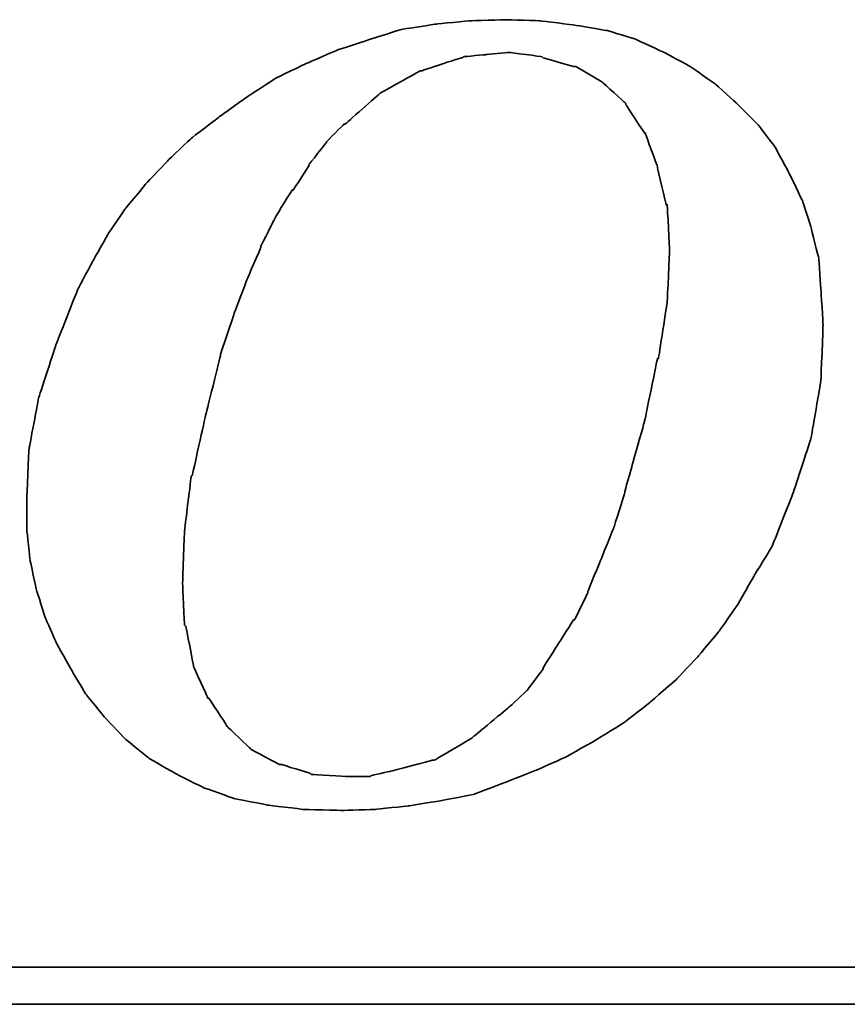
# Model space of a CAD drawing. Header units: millimetres. Extents: x -386 to 3135, y -1989 to 860.
# Tile 83 of 256: x -32.28 to -27.17, y -1637.07 to -1630.99. Entities that reach past the tile are written whole.
import ezdxf

# ---------------------------------------------------------------- set-up
doc = ezdxf.new("R2010")
doc.units = ezdxf.units.MM
doc.layers.add('DIM', color=4, linetype='CONTINUOUS')
doc.layers.add('layer 1', color=7, linetype='CONTINUOUS')

# ---------------------------------------------------------------- blocks, each defined once
blk = doc.blocks.new('TBI MOTION logo(完整正式版)')
at = {"layer": 'layer 1', "color": 22, "lineweight": 35}
for points, knots in [([(35.79625, -6.98375), (35.79625, -6.98375), (36.23125, -7.43875), (36.23125, -7.43875), (36.23125, -7.43875), (36.23125, -7.43875), (36.75625, -7.87125), (36.75625, -7.87125), (36.75625, -7.87125), (36.75625, -7.87125), (37.33125, -8.20375), (37.33125, -8.20375), (37.33125, -8.20375), (37.33125, -8.20375), (37.95625, -8.51875), (37.95625, -8.51875), (37.95625, -8.51875), (37.95625, -8.51875), (38.62625, -8.75875), (38.62625, -8.75875), (38.62625, -8.75875), (38.62625, -8.75875), (39.37125, -8.90375), (39.37125, -8.90375), (39.37125, -8.90375), (39.37125, -8.90375), (40.14125, -8.99875), (40.14125, -8.99875), (40.14125, -8.99875), (40.14125, -8.99875), (41.02625, -9.02375), (41.02625, -9.02375), (41.02625, -9.02375), (41.02625, -9.02375), (41.74625, -8.99875), (41.74625, -8.99875), (41.74625, -8.99875), (41.74625, -8.99875), (42.46625, -8.92375), (42.46625, -8.92375), (42.46625, -8.92375), (42.46625, -8.92375), (43.21125, -8.80625), (43.21125, -8.80625), (43.21125, -8.80625), (43.21125, -8.80625), (43.93125, -8.66375), (43.93125, -8.66375), (43.93125, -8.66375), (43.93125, -8.66375), (44.62625, -8.39875), (44.62625, -8.39875), (44.62625, -8.39875), (44.62625, -8.39875), (45.29625, -8.13375), (45.29625, -8.13375), (45.29625, -8.13375), (45.29625, -8.13375), (45.94625, -7.84375), (45.94625, -7.84375), (45.94625, -7.84375), (45.94625, -7.84375), (46.61625, -7.46375), (46.61625, -7.46375), (46.61625, -7.46375), (46.61625, -7.46375), (47.24125, -7.07875), (47.24125, -7.07875), (47.24125, -7.07875), (47.24125, -7.07875), (47.81625, -6.62375), (47.81625, -6.62375), (47.81625, -6.62375), (47.81625, -6.62375), (48.36875, -6.14375), (48.36875, -6.14375), (48.36875, -6.14375), (48.36875, -6.14375), (48.84625, -5.64125), (48.84625, -5.64125), (48.84625, -5.64125), (48.84625, -5.64125), (49.32625, -5.06375), (49.32625, -5.06375), (49.32625, -5.06375), (49.32625, -5.06375), (49.71125, -4.51374), (49.71125, -4.51374), (49.71125, -4.51374), (49.71125, -4.51374), (50.09625, -3.83874), (50.09625, -3.83874), (50.09625, -3.83874), (50.09625, -3.83874), (50.48125, -3.21374), (50.48125, -3.21374), (50.48125, -3.21374), (50.48125, -3.21374), (50.96125, -1.99125), (50.96125, -1.99125), (50.96125, -1.99125), (50.96125, -1.99125), (51.34375, -0.81875), (51.34375, -0.81875), (51.34375, -0.81875), (51.34375, -0.81875), (51.56125, 0.45624), (51.56125, 0.45624), (51.56125, 0.45624), (51.56125, 0.45624), (51.60625, 1.67624), (51.60625, 1.67624), (51.60625, 1.67624), (51.60625, 1.67624), (51.56125, 2.44625), (51.56125, 2.44625), (51.56125, 2.44625), (51.56125, 2.44625), (51.51125, 3.14125), (51.51125, 3.14125), (51.51125, 3.14125), (51.51125, 3.14125), (51.34375, 3.81125), (51.34375, 3.81125), (51.34375, 3.81125), (51.34375, 3.81125), (51.15125, 4.41125), (51.15125, 4.41125), (51.15125, 4.41125), (51.15125, 4.41125), (50.86125, 5.01125), (50.86125, 5.01125), (50.86125, 5.01125), (50.86125, 5.01125), (50.55125, 5.58875), (50.55125, 5.58875), (50.55125, 5.58875), (50.55125, 5.58875), (50.16625, 6.09125), (50.16625, 6.09125), (50.16625, 6.09125), (50.16625, 6.09125), (49.71125, 6.54875), (49.71125, 6.54875), (49.71125, 6.54875), (49.71125, 6.54875), (49.23125, 6.98125), (49.23125, 6.98125), (49.23125, 6.98125), (49.23125, 6.98125), (48.67875, 7.36625), (48.67875, 7.36625), (48.67875, 7.36625), (48.67875, 7.36625), (48.10375, 7.67625), (48.10375, 7.67625), (48.10375, 7.67625), (48.10375, 7.67625), (47.48125, 7.96375), (47.48125, 7.96375), (47.48125, 7.96375), (47.48125, 7.96375), (46.85625, 8.15625), (46.85625, 8.15625), (46.85625, 8.15625), (46.85625, 8.15625), (46.13625, 8.27624), (46.13625, 8.27624), (46.13625, 8.27624), (46.13625, 8.27624), (45.39125, 8.37125), (45.39125, 8.37125), (45.39125, 8.37125), (45.39125, 8.37125), (44.62625, 8.39624), (44.62625, 8.39624), (44.62625, 8.39624), (44.62625, 8.39624), (43.83625, 8.37125), (43.83625, 8.37125), (43.83625, 8.37125), (43.83625, 8.37125), (43.09125, 8.30125), (43.09125, 8.30125), (43.09125, 8.30125), (43.09125, 8.30125), (42.32125, 8.18125), (42.32125, 8.18125), (42.32125, 8.18125), (42.32125, 8.18125), (41.62875, 7.96375), (41.62875, 7.96375), (41.62875, 7.96375), (41.62875, 7.96375), (40.90625, 7.72625), (40.90625, 7.72625), (40.90625, 7.72625), (40.90625, 7.72625), (40.23624, 7.43625), (40.23624, 7.43625), (40.23624, 7.43625), (40.23624, 7.43625), (39.54124, 7.10125), (39.54124, 7.10125), (39.54124, 7.10125), (39.54124, 7.10125), (38.91625, 6.69125), (38.91625, 6.69125), (38.91625, 6.69125), (38.91625, 6.69125), (38.31625, 6.26125), (38.31625, 6.26125), (38.31625, 6.26125), (38.31625, 6.26125), (37.69125, 5.78125), (37.69125, 5.78125), (37.69125, 5.78125), (37.69125, 5.78125), (37.18625, 5.30125), (37.18625, 5.30125), (37.18625, 5.30125), (37.18625, 5.30125), (36.70625, 4.79624), (36.70625, 4.79624), (36.70625, 4.79624), (36.70625, 4.79624), (36.23125, 4.22125), (36.23125, 4.22125), (36.23125, 4.22125), (36.23125, 4.22125), (35.87124, 3.69375), (35.87124, 3.69375), (35.87124, 3.69375), (35.87124, 3.69375), (35.53125, 3.09125), (35.53125, 3.09125), (35.53125, 3.09125), (35.53125, 3.09125), (35.19875, 2.47125), (35.19875, 2.47125), (35.19875, 2.47125), (35.19875, 2.47125), (34.71625, 1.24625), (34.71625, 1.24625), (34.71625, 1.24625), (34.71625, 1.24625), (34.33125, 0.06874), (34.33125, 0.06874), (34.33125, 0.06874), (34.33125, 0.06874), (34.11625, -1.07875), (34.11625, -1.07875), (34.11625, -1.07875), (34.11625, -1.07875), (34.07125, -2.15875), (34.07125, -2.15875), (34.07125, -2.15875), (34.07125, -2.15875), (34.07125, -2.85375), (34.07125, -2.85375), (34.07125, -2.85375), (34.07125, -2.85375), (34.14125, -3.50375), (34.14125, -3.50375), (34.14125, -3.50375), (34.14125, -3.50375), (34.28625, -4.17375), (34.28625, -4.17375), (34.28625, -4.17375), (34.28625, -4.17375), (34.47625, -4.77624), (34.47625, -4.77624), (34.47625, -4.77624), (34.47625, -4.77624), (34.71625, -5.32625), (34.71625, -5.32625), (34.71625, -5.32625), (34.71625, -5.32625), (35.05375, -5.92875), (35.05375, -5.92875), (35.05375, -5.92875), (35.05375, -5.92875), (35.36375, -6.45375), (35.36375, -6.45375), (35.36375, -6.45375), (35.36375, -6.45375), (35.79625, -6.98375), (35.79625, -6.98375)], [0, 0, 0, 0, 0.01388889, 0.01388889, 0.01388889, 0.0138889, 0.02777778, 0.02777778, 0.02777778, 0.02777779, 0.04166667, 0.04166667, 0.04166667, 0.04166668, 0.05555556, 0.05555556, 0.05555556, 0.05555557, 0.06944444, 0.06944444, 0.06944444, 0.06944445, 0.08333333, 0.08333333, 0.08333333, 0.08333334, 0.09722222, 0.09722222, 0.09722222, 0.09722223, 0.11111111, 0.11111111, 0.11111111, 0.11111112, 0.125, 0.125, 0.125, 0.12500001, 0.13888889, 0.13888889, 0.13888889, 0.1388889, 0.15277778, 0.15277778, 0.15277778, 0.15277779, 0.16666667, 0.16666667, 0.16666667, 0.16666668, 0.18055556, 0.18055556, 0.18055556, 0.18055557, 0.19444444, 0.19444444, 0.19444444, 0.19444445, 0.20833333, 0.20833333, 0.20833333, 0.20833334, 0.22222222, 0.22222222, 0.22222222, 0.22222223, 0.23611111, 0.23611111, 0.23611111, 0.23611112, 0.25, 0.25, 0.25, 0.25000001, 0.26388889, 0.26388889, 0.26388889, 0.2638889, 0.27777778, 0.27777778, 0.27777778, 0.27777779, 0.29166667, 0.29166667, 0.29166667, 0.29166668, 0.30555556, 0.30555556, 0.30555556, 0.30555557, 0.31944444, 0.31944444, 0.31944444, 0.31944445, 0.33333333, 0.33333333, 0.33333333, 0.33333334, 0.34722222, 0.34722222, 0.34722222, 0.34722223, 0.36111111, 0.36111111, 0.36111111, 0.36111112, 0.375, 0.375, 0.375, 0.37500001, 0.38888889, 0.38888889, 0.38888889, 0.3888889, 0.40277778, 0.40277778, 0.40277778, 0.40277779, 0.41666667, 0.41666667, 0.41666667, 0.41666668, 0.43055556, 0.43055556, 0.43055556, 0.43055557, 0.44444444, 0.44444444, 0.44444444, 0.44444445, 0.45833333, 0.45833333, 0.45833333, 0.45833334, 0.47222222, 0.47222222, 0.47222222, 0.47222223, 0.48611111, 0.48611111, 0.48611111, 0.48611112, 0.5, 0.5, 0.5, 0.50000001, 0.51388889, 0.51388889, 0.51388889, 0.5138889, 0.52777778, 0.52777778, 0.52777778, 0.52777779, 0.54166667, 0.54166667, 0.54166667, 0.54166668, 0.55555556, 0.55555556, 0.55555556, 0.55555557, 0.56944444, 0.56944444, 0.56944444, 0.56944445, 0.58333333, 0.58333333, 0.58333333, 0.58333334, 0.59722222, 0.59722222, 0.59722222, 0.59722223, 0.61111111, 0.61111111, 0.61111111, 0.61111112, 0.625, 0.625, 0.625, 0.62500001, 0.63888889, 0.63888889, 0.63888889, 0.6388889, 0.65277778, 0.65277778, 0.65277778, 0.65277779, 0.66666667, 0.66666667, 0.66666667, 0.66666668, 0.68055556, 0.68055556, 0.68055556, 0.68055557, 0.69444444, 0.69444444, 0.69444444, 0.69444445, 0.70833333, 0.70833333, 0.70833333, 0.70833334, 0.72222222, 0.72222222, 0.72222222, 0.72222223, 0.73611111, 0.73611111, 0.73611111, 0.73611112, 0.75, 0.75, 0.75, 0.75000001, 0.76388889, 0.76388889, 0.76388889, 0.7638889, 0.77777778, 0.77777778, 0.77777778, 0.77777779, 0.79166667, 0.79166667, 0.79166667, 0.79166668, 0.80555556, 0.80555556, 0.80555556, 0.80555557, 0.81944444, 0.81944444, 0.81944444, 0.81944445, 0.83333333, 0.83333333, 0.83333333, 0.83333334, 0.84722222, 0.84722222, 0.84722222, 0.84722223, 0.86111111, 0.86111111, 0.86111111, 0.86111112, 0.875, 0.875, 0.875, 0.87500001, 0.88888889, 0.88888889, 0.88888889, 0.8888889, 0.90277778, 0.90277778, 0.90277778, 0.90277779, 0.91666667, 0.91666667, 0.91666667, 0.91666668, 0.93055556, 0.93055556, 0.93055556, 0.93055557, 0.94444444, 0.94444444, 0.94444444, 0.94444445, 0.95833333, 0.95833333, 0.95833333, 0.95833334, 0.97222222, 0.97222222, 0.97222222, 0.97222223, 0.98611111, 0.98611111, 0.98611111, 0.98611112, 1, 1, 1, 1]), ([(38.33875, 1.03124), (38.33875, 1.03124), (38.62625, 1.89625), (38.62625, 1.89625), (38.62625, 1.89625), (38.62625, 1.89625), (38.91625, 2.66375), (38.91625, 2.66375), (38.91625, 2.66375), (38.91625, 2.66375), (39.22625, 3.38125), (39.22625, 3.38125), (39.22625, 3.38125), (39.22625, 3.38125), (39.22625, 3.40624), (39.22625, 3.40624), (39.22625, 3.40624), (39.22625, 3.40624), (39.56124, 4.07624), (39.56124, 4.07624), (39.56124, 4.07624), (39.56124, 4.07624), (39.92125, 4.65125), (39.92125, 4.65125), (39.92125, 4.65125), (39.92125, 4.65125), (39.94625, 4.65125), (39.94625, 4.65125), (39.94625, 4.65125), (39.94625, 4.65125), (40.28125, 5.17875), (40.28125, 5.17875), (40.28125, 5.17875), (40.28125, 5.17875), (40.28125, 5.20375), (40.28125, 5.20375), (40.28125, 5.20375), (40.28125, 5.20375), (40.66875, 5.68625), (40.66875, 5.68625), (40.66875, 5.68625), (40.66875, 5.68625), (40.66875, 5.70625), (40.66875, 5.70625), (40.66875, 5.70625), (40.66875, 5.70625), (41.05124, 6.09125), (41.05124, 6.09125), (41.05124, 6.09125), (41.05124, 6.09125), (41.07625, 6.09125), (41.07625, 6.09125), (41.07625, 6.09125), (41.07625, 6.09125), (41.84125, 6.76625), (41.84125, 6.76625), (41.84125, 6.76625), (41.84125, 6.76625), (41.86625, 6.78625), (41.86625, 6.78625), (41.86625, 6.78625), (41.86625, 6.78625), (42.73125, 7.26624), (42.73125, 7.26624), (42.73125, 7.26624), (42.73125, 7.26624), (42.75625, 7.26624), (42.75625, 7.26624), (42.75625, 7.26624), (42.75625, 7.26624), (43.18625, 7.41125), (43.18625, 7.41125), (43.18625, 7.41125), (43.18625, 7.41125), (43.64125, 7.55625), (43.64125, 7.55625), (43.64125, 7.55625), (43.64125, 7.55625), (43.66625, 7.55625), (43.66625, 7.55625), (43.66625, 7.55625), (43.66625, 7.55625), (43.69125, 7.58124), (43.69125, 7.58124), (43.69125, 7.58124), (43.69125, 7.58124), (44.19125, 7.62625), (44.19125, 7.62625), (44.19125, 7.62625), (44.19125, 7.62625), (44.67125, 7.67625), (44.67125, 7.67625), (44.67125, 7.67625), (44.67125, 7.67625), (44.69625, 7.67625), (44.69625, 7.67625), (44.69625, 7.67625), (44.69625, 7.67625), (45.41875, 7.58124), (45.41875, 7.58124), (45.41875, 7.58124), (45.41875, 7.58124), (45.44125, 7.55625), (45.44125, 7.55625), (45.44125, 7.55625), (45.44125, 7.55625), (46.11125, 7.36625), (46.11125, 7.36625), (46.11125, 7.36625), (46.11125, 7.36625), (46.13625, 7.36625), (46.13625, 7.36625), (46.13625, 7.36625), (46.13625, 7.36625), (46.15875, 7.36625), (46.15875, 7.36625), (46.15875, 7.36625), (46.15875, 7.36625), (46.73625, 7.02624), (46.73625, 7.02624), (46.73625, 7.02624), (46.73625, 7.02624), (46.76125, 7.00624), (46.76125, 7.00624), (46.76125, 7.00624), (46.76125, 7.00624), (47.24125, 6.57124), (47.24125, 6.57124), (47.24125, 6.57124), (47.24125, 6.57124), (47.26625, 6.54875), (47.26625, 6.54875), (47.26625, 6.54875), (47.26625, 6.54875), (47.26625, 6.52375), (47.26625, 6.52375), (47.26625, 6.52375), (47.26625, 6.52375), (47.67375, 5.89875), (47.67375, 5.89875), (47.67375, 5.89875), (47.67375, 5.89875), (47.69625, 5.89875), (47.69625, 5.89875), (47.69625, 5.89875), (47.69625, 5.89875), (47.69625, 5.87625), (47.69625, 5.87625), (47.69625, 5.87625), (47.69625, 5.87625), (47.96125, 5.15625), (47.96125, 5.15625), (47.96125, 5.15625), (47.96125, 5.15625), (47.96125, 5.13125), (47.96125, 5.13125), (47.96125, 5.13125), (47.96125, 5.13125), (48.15125, 4.31875), (48.15125, 4.31875), (48.15125, 4.31875), (48.15125, 4.31875), (48.17625, 4.31875), (48.17625, 4.31875), (48.17625, 4.31875), (48.17625, 4.31875), (48.17625, 4.29125), (48.17625, 4.29125), (48.17625, 4.29125), (48.17625, 4.29125), (48.22625, 3.33125), (48.22625, 3.33125), (48.22625, 3.33125), (48.22625, 3.33125), (48.22625, 3.30875), (48.22625, 3.30875), (48.22625, 3.30875), (48.22625, 3.30875), (48.17625, 2.20624), (48.17625, 2.20624), (48.17625, 2.20624), (48.17625, 2.20624), (48.17625, 2.18124), (48.17625, 2.18124), (48.17625, 2.18124), (48.17625, 2.18124), (47.98375, 0.93624), (47.98375, 0.93624), (47.98375, 0.93624), (47.98375, 0.93624), (47.96125, 0.93624), (47.96125, 0.93624), (47.96125, 0.93624), (47.96125, 0.93624), (47.67375, -0.45874), (47.67375, -0.45874), (47.67375, -0.45874), (47.67375, -0.45874), (47.24125, -1.99125), (47.24125, -1.99125), (47.24125, -1.99125), (47.24125, -1.99125), (47.24125, -2.01874), (47.24125, -2.01874), (47.24125, -2.01874), (47.24125, -2.01874), (47.00125, -2.78375), (47.00125, -2.78375), (47.00125, -2.78375), (47.00125, -2.78375), (46.71125, -3.50375), (46.71125, -3.50375), (46.71125, -3.50375), (46.71125, -3.50375), (46.42625, -4.19875), (46.42625, -4.19875), (46.42625, -4.19875), (46.42625, -4.19875), (46.42625, -4.22375), (46.42625, -4.22375), (46.42625, -4.22375), (46.42625, -4.22375), (46.13625, -4.82374), (46.13625, -4.82374), (46.13625, -4.82374), (46.13625, -4.82374), (46.11125, -4.82374), (46.11125, -4.82374), (46.11125, -4.82374), (46.11125, -4.82374), (45.77625, -5.35125), (45.77625, -5.35125), (45.77625, -5.35125), (45.77625, -5.35125), (45.44125, -5.87875), (45.44125, -5.87875), (45.44125, -5.87875), (45.44125, -5.87875), (45.44125, -5.90375), (45.44125, -5.90375), (45.44125, -5.90375), (45.44125, -5.90375), (45.10625, -6.35875), (45.10625, -6.35875), (45.10625, -6.35875), (45.10625, -6.35875), (45.08125, -6.38375), (45.08125, -6.38375), (45.08125, -6.38375), (45.08125, -6.38375), (44.69625, -6.74375), (44.69625, -6.74375), (44.69625, -6.74375), (44.69625, -6.74375), (43.88375, -7.41625), (43.88375, -7.41625), (43.88375, -7.41625), (43.88375, -7.41625), (43.85625, -7.43875), (43.85625, -7.43875), (43.85625, -7.43875), (43.85625, -7.43875), (43.04125, -7.91875), (43.04125, -7.91875), (43.04125, -7.91875), (43.04125, -7.91875), (43.01625, -7.91875), (43.01625, -7.91875), (43.01625, -7.91875), (43.01625, -7.91875), (42.99625, -7.91875), (42.99625, -7.91875), (42.99625, -7.91875), (42.99625, -7.91875), (42.08125, -8.15875), (42.08125, -8.15875), (42.08125, -8.15875), (42.08125, -8.15875), (41.65125, -8.25625), (41.65125, -8.25625), (41.65125, -8.25625), (41.65125, -8.25625), (41.62875, -8.27875), (41.62875, -8.27875), (41.62875, -8.27875), (41.62875, -8.27875), (41.60125, -8.27875), (41.60125, -8.27875), (41.60125, -8.27875), (41.60125, -8.27875), (41.12125, -8.27875), (41.12125, -8.27875), (41.12125, -8.27875), (41.12125, -8.27875), (40.35624, -8.23125), (40.35624, -8.23125), (40.35624, -8.23125), (40.35624, -8.23125), (40.33125, -8.23125), (40.33125, -8.23125), (40.33125, -8.23125), (40.33125, -8.23125), (40.30625, -8.20375), (40.30625, -8.20375), (40.30625, -8.20375), (40.30625, -8.20375), (39.68375, -8.01375), (39.68375, -8.01375), (39.68375, -8.01375), (39.68375, -8.01375), (39.66124, -8.01375), (39.66124, -8.01375), (39.66124, -8.01375), (39.66124, -8.01375), (39.63625, -8.01375), (39.63625, -8.01375), (39.63625, -8.01375), (39.63625, -8.01375), (39.01125, -7.67875), (39.01125, -7.67875), (39.01125, -7.67875), (39.01125, -7.67875), (38.98875, -7.65375), (38.98875, -7.65375), (38.98875, -7.65375), (38.98875, -7.65375), (38.48625, -7.17375), (38.48625, -7.17375), (38.48625, -7.17375), (38.48625, -7.17375), (38.45875, -7.14875), (38.45875, -7.14875), (38.45875, -7.14875), (38.45875, -7.14875), (38.45875, -7.12875), (38.45875, -7.12875), (38.45875, -7.12875), (38.45875, -7.12875), (38.07625, -6.54875), (38.07625, -6.54875), (38.07625, -6.54875), (38.07625, -6.54875), (38.05125, -6.54875), (38.05125, -6.54875), (38.05125, -6.54875), (38.05125, -6.54875), (38.05125, -6.52875), (38.05125, -6.52875), (38.05125, -6.52875), (38.05125, -6.52875), (37.74125, -5.85375), (37.74125, -5.85375), (37.74125, -5.85375), (37.74125, -5.85375), (37.74125, -5.82875), (37.74125, -5.82875), (37.74125, -5.82875), (37.74125, -5.82875), (37.57375, -4.96875), (37.57375, -4.96875), (37.57375, -4.96875), (37.57375, -4.96875), (37.54625, -4.94375), (37.54625, -4.94375), (37.54625, -4.94375), (37.54625, -4.94375), (37.50125, -4.03375), (37.50125, -4.03375), (37.50125, -4.03375), (37.50125, -4.03375), (37.50125, -4.00875), (37.50125, -4.00875), (37.50125, -4.00875), (37.50125, -4.00875), (37.54625, -2.85375), (37.54625, -2.85375), (37.54625, -2.85375), (37.54625, -2.85375), (37.69125, -1.65875), (37.69125, -1.65875), (37.69125, -1.65875), (37.69125, -1.65875), (37.71624, -1.63375), (37.71624, -1.63375), (37.71624, -1.63375), (37.71624, -1.63375), (38.00375, -0.33875), (38.00375, -0.33875), (38.00375, -0.33875), (38.00375, -0.33875), (38.33875, 1.00624), (38.33875, 1.00624), (38.33875, 1.00624), (38.33875, 1.00624), (38.33875, 1.03124), (38.33875, 1.03124)], [0, 0, 0, 0, 0.01010101, 0.01010101, 0.01010101, 0.01010102, 0.02020202, 0.02020202, 0.02020202, 0.02020203, 0.03030303, 0.03030303, 0.03030303, 0.03030304, 0.04040404, 0.04040404, 0.04040404, 0.04040405, 0.05050505, 0.05050505, 0.05050505, 0.05050506, 0.06060606, 0.06060606, 0.06060606, 0.06060607, 0.07070707, 0.07070707, 0.07070707, 0.07070708, 0.08080808, 0.08080808, 0.08080808, 0.08080809, 0.09090909, 0.09090909, 0.09090909, 0.0909091, 0.1010101, 0.1010101, 0.1010101, 0.10101011, 0.11111111, 0.11111111, 0.11111111, 0.11111112, 0.12121212, 0.12121212, 0.12121212, 0.12121213, 0.13131313, 0.13131313, 0.13131313, 0.13131314, 0.14141414, 0.14141414, 0.14141414, 0.14141415, 0.15151515, 0.15151515, 0.15151515, 0.15151516, 0.16161616, 0.16161616, 0.16161616, 0.16161617, 0.17171717, 0.17171717, 0.17171717, 0.17171718, 0.18181818, 0.18181818, 0.18181818, 0.18181819, 0.19191919, 0.19191919, 0.19191919, 0.1919192, 0.2020202, 0.2020202, 0.2020202, 0.20202021, 0.21212121, 0.21212121, 0.21212121, 0.21212122, 0.22222222, 0.22222222, 0.22222222, 0.22222223, 0.23232323, 0.23232323, 0.23232323, 0.23232324, 0.24242424, 0.24242424, 0.24242424, 0.24242425, 0.25252525, 0.25252525, 0.25252525, 0.25252526, 0.26262626, 0.26262626, 0.26262626, 0.26262627, 0.27272727, 0.27272727, 0.27272727, 0.27272728, 0.28282828, 0.28282828, 0.28282828, 0.28282829, 0.29292929, 0.29292929, 0.29292929, 0.2929293, 0.3030303, 0.3030303, 0.3030303, 0.30303031, 0.31313131, 0.31313131, 0.31313131, 0.31313132, 0.32323232, 0.32323232, 0.32323232, 0.32323233, 0.33333333, 0.33333333, 0.33333333, 0.33333334, 0.34343434, 0.34343434, 0.34343434, 0.34343435, 0.35353535, 0.35353535, 0.35353535, 0.35353536, 0.36363636, 0.36363636, 0.36363636, 0.36363637, 0.37373737, 0.37373737, 0.37373737, 0.37373738, 0.38383838, 0.38383838, 0.38383838, 0.38383839, 0.39393939, 0.39393939, 0.39393939, 0.3939394, 0.4040404, 0.4040404, 0.4040404, 0.40404041, 0.41414141, 0.41414141, 0.41414141, 0.41414142, 0.42424242, 0.42424242, 0.42424242, 0.42424243, 0.43434343, 0.43434343, 0.43434343, 0.43434344, 0.44444444, 0.44444444, 0.44444444, 0.44444445, 0.45454545, 0.45454545, 0.45454545, 0.45454546, 0.46464646, 0.46464646, 0.46464646, 0.46464647, 0.47474747, 0.47474747, 0.47474747, 0.47474748, 0.48484848, 0.48484848, 0.48484848, 0.48484849, 0.49494949, 0.49494949, 0.49494949, 0.4949495, 0.50505051, 0.50505051, 0.50505051, 0.50505052, 0.51515152, 0.51515152, 0.51515152, 0.51515153, 0.52525253, 0.52525253, 0.52525253, 0.52525254, 0.53535354, 0.53535354, 0.53535354, 0.53535355, 0.54545455, 0.54545455, 0.54545455, 0.54545456, 0.55555556, 0.55555556, 0.55555556, 0.55555557, 0.56565657, 0.56565657, 0.56565657, 0.56565658, 0.57575758, 0.57575758, 0.57575758, 0.57575759, 0.58585859, 0.58585859, 0.58585859, 0.5858586, 0.5959596, 0.5959596, 0.5959596, 0.59595961, 0.60606061, 0.60606061, 0.60606061, 0.60606062, 0.61616162, 0.61616162, 0.61616162, 0.61616163, 0.62626263, 0.62626263, 0.62626263, 0.62626264, 0.63636364, 0.63636364, 0.63636364, 0.63636365, 0.64646465, 0.64646465, 0.64646465, 0.64646466, 0.65656566, 0.65656566, 0.65656566, 0.65656567, 0.66666667, 0.66666667, 0.66666667, 0.66666668, 0.67676768, 0.67676768, 0.67676768, 0.67676769, 0.68686869, 0.68686869, 0.68686869, 0.6868687, 0.6969697, 0.6969697, 0.6969697, 0.69696971, 0.70707071, 0.70707071, 0.70707071, 0.70707072, 0.71717172, 0.71717172, 0.71717172, 0.71717173, 0.72727273, 0.72727273, 0.72727273, 0.72727274, 0.73737374, 0.73737374, 0.73737374, 0.73737375, 0.74747475, 0.74747475, 0.74747475, 0.74747476, 0.75757576, 0.75757576, 0.75757576, 0.75757577, 0.76767677, 0.76767677, 0.76767677, 0.76767678, 0.77777778, 0.77777778, 0.77777778, 0.77777779, 0.78787879, 0.78787879, 0.78787879, 0.7878788, 0.7979798, 0.7979798, 0.7979798, 0.79797981, 0.80808081, 0.80808081, 0.80808081, 0.80808082, 0.81818182, 0.81818182, 0.81818182, 0.81818183, 0.82828283, 0.82828283, 0.82828283, 0.82828284, 0.83838384, 0.83838384, 0.83838384, 0.83838385, 0.84848485, 0.84848485, 0.84848485, 0.84848486, 0.85858586, 0.85858586, 0.85858586, 0.85858587, 0.86868687, 0.86868687, 0.86868687, 0.86868688, 0.87878788, 0.87878788, 0.87878788, 0.87878789, 0.88888889, 0.88888889, 0.88888889, 0.8888889, 0.8989899, 0.8989899, 0.8989899, 0.89898991, 0.90909091, 0.90909091, 0.90909091, 0.90909092, 0.91919192, 0.91919192, 0.91919192, 0.91919193, 0.92929293, 0.92929293, 0.92929293, 0.92929294, 0.93939394, 0.93939394, 0.93939394, 0.93939395, 0.94949495, 0.94949495, 0.94949495, 0.94949496, 0.95959596, 0.95959596, 0.95959596, 0.95959597, 0.96969697, 0.96969697, 0.96969697, 0.96969698, 0.97979798, 0.97979798, 0.97979798, 0.97979799, 0.98989899, 0.98989899, 0.98989899, 0.989899, 1, 1, 1, 1]), ([(75.90875, -9.47875), (75.90875, -9.47875), (75.90875, -12.28625), (75.90875, -12.28625), (75.90875, -12.28625), (75.90875, -12.28625), (75.90875, -12.47875), (75.90875, -12.47875), (75.90875, -12.47875), (75.90875, -12.47875), (75.71625, -12.47875), (75.71625, -12.47875), (75.71625, -12.47875), (75.71625, -12.47875), (-88.32875, -12.47875), (-88.32875, -12.47875), (-88.32875, -12.47875), (-88.32875, -12.47875), (-88.32875, -13.29375), (-88.32875, -13.29375), (-88.32875, -13.29375), (-88.32875, -13.29375), (82.89125, -13.29375), (82.89125, -13.29375), (82.89125, -13.29375), (82.89125, -13.29375), (75.90875, -9.47875), (75.90875, -9.47875)], [0, 0, 0, 0, 0.14285714, 0.14285714, 0.14285714, 0.14285715, 0.28571429, 0.28571429, 0.28571429, 0.2857143, 0.42857143, 0.42857143, 0.42857143, 0.42857144, 0.57142857, 0.57142857, 0.57142857, 0.57142858, 0.71428571, 0.71428571, 0.71428571, 0.71428572, 0.85714286, 0.85714286, 0.85714286, 0.85714287, 1, 1, 1, 1])]:
    blk.add_open_spline(points, degree=3, knots=knots, dxfattribs=at)

msp = doc.modelspace()

# ---------------------------------------------------------------- block references
at = {"layer": 'DIM', "color": 7, "xscale": 0.2802190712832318, "yscale": 0.2802190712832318, "zscale": 0.2802190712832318}
msp.add_blockref('TBI MOTION logo(完整正式版)', (-41.7789, -1633.3453), dxfattribs=at)

doc.saveas('drawing.dxf')
